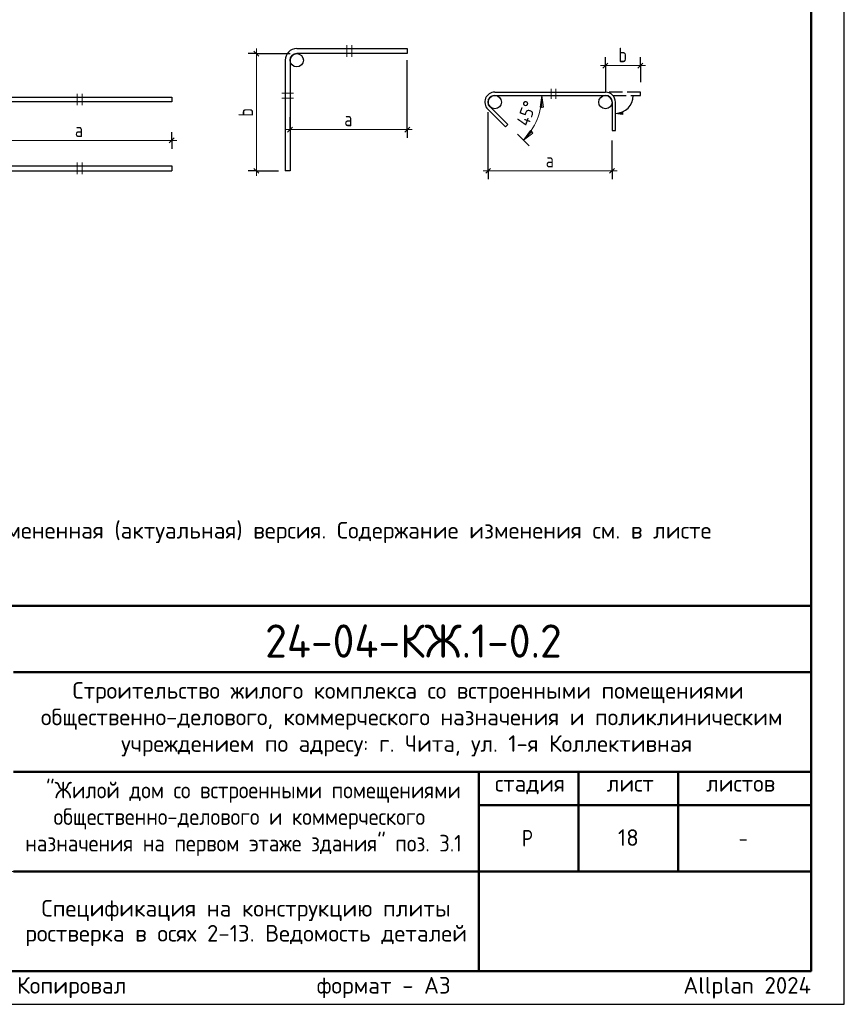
# Model space of a CAD drawing. Header units: millimetres. Extents: x 0 to 42000, y 0 to 29700.
# Tile 6 of 7: x 29593 to 42000, y 0 to 14824. Entities that reach past the tile are written whole.
import ezdxf

# ---------------------------------------------------------------- set-up
doc = ezdxf.new("R2010")
doc.units = ezdxf.units.MM
doc.linetypes.add('______2', pattern=[270, 200, -70])
doc.layers.add('Standard', color=7, linetype='Continuous', lineweight=25)
doc.layers.add('Надписи', color=7, linetype='Continuous', lineweight=25)
doc.styles.add('ISOCPEUR', font='txt')

msp = doc.modelspace()

# ---------------------------------------------------------------- hatches: boundary and pattern name
at = {"layer": 'Standard', "linetype": 'Continuous', "lineweight": -3, "transparency": 33554687}
msp.add_hatch(color=7, dxfattribs=at).paths.add_polyline_path([(38661, 13399), (38556, 13414), (38661, 13429)], flags=16)

# ---------------------------------------------------------------- linework, layer by layer
at = {"layer": 'Standard', "color": 7, "linetype": 'Continuous', "lineweight": 13, "transparency": 33554687}
for p, q in [((33154, 14313), (33154, 14388)), ((34513, 14438), (34513, 14263)), ((34588, 14263), (34588, 14438)), ((38406, 14133), (38331, 14133)), ((38406, 14133), (38932, 14133)), ((38932, 14133), (39007, 14133)), ((30458, 13710), (30458, 13535)), ((30533, 13535), (30533, 13710)), ((33536, 13719), (33711, 13719)), ((33711, 13644), (33536, 13644)), ((37449, 13683), (37324, 13683)), ((37449, 13683), (37424, 13508)), ((37474, 13508), (37449, 13683)), ((37449, 13683), (37449, 13496)), ((37449, 13683), (37449, 13683)), ((37449, 13683), (37574, 13683)), ((37587, 13633), (37587, 13783)), ((37662, 13783), (37662, 13633)), ((37424, 13508), (37474, 13508)), ((33661, 13170), (33586, 13170)), ((33661, 13170), (35425, 13170)), ((35425, 13170), (35500, 13170)), ((37171, 13012), (37083, 13101)), ((37171, 13012), (37277, 13154)), ((37171, 13012), (37304, 13145)), ((37312, 13118), (37171, 13012)), ((37277, 13154), (37312, 13118)), ((29099, 13006), (31880, 13006)), ((31880, 13006), (31955, 13006)), ((37171, 13012), (37171, 13012)), ((37171, 13012), (37259, 12924)), ((30458, 12674), (30458, 12499)), ((30533, 12499), (30533, 12674)), ((33154, 12549), (33154, 12474)), ((36641, 12549), (36566, 12549)), ((36641, 12549), (38506, 12549)), ((38506, 12549), (38581, 12549))]:
    msp.add_line(p, q, dxfattribs=at)
at = {"layer": 'Standard', "color": 253, "linetype": 'Continuous', "lineweight": -3, "true_color": 0xa0a0a0, "transparency": 33554687}
for p, q in [((33154, 14313), (33029, 14313)), ((33154, 14313), (33279, 14313)), ((38406, 14133), (38406, 14258)), ((38932, 14133), (38932, 14258)), ((35425, 13170), (35425, 14213)), ((38406, 14133), (38406, 14008)), ((38406, 14133), (38406, 13733)), ((38932, 14133), (38932, 14008)), ((38932, 14133), (38932, 13883)), ((33661, 13170), (33661, 13354)), ((36641, 12549), (36641, 13433)), ((33661, 13170), (33661, 13295)), ((35425, 13170), (35425, 13295)), ((31880, 13006), (31880, 13131)), ((33661, 13170), (33661, 13045)), ((35425, 13170), (35425, 13045)), ((31880, 13006), (31880, 12881)), ((38506, 12549), (38506, 13007)), ((36641, 12549), (36641, 12674)), ((38506, 12549), (38506, 12674)), ((33154, 12549), (33029, 12549)), ((33154, 12549), (33279, 12549)), ((33154, 12549), (33486, 12549)), ((36641, 12549), (36641, 12424)), ((38506, 12549), (38506, 12424))]:
    msp.add_line(p, q, dxfattribs=at)
at = {"layer": 'Standard', "color": 7, "linetype": 'Continuous', "lineweight": 25, "transparency": 33554687}
for p, q in [((33117, 14350), (33192, 14275)), ((33586, 14213), (33586, 12549)), ((33661, 14213), (33661, 12549)), ((38369, 14096), (38444, 14171)), ((38895, 14096), (38970, 14171)), ((36741, 13733), (38406, 13733)), ((36741, 13683), (38406, 13683)), ((33624, 13132), (33699, 13207)), ((35388, 13132), (35463, 13207)), ((31843, 12968), (31918, 13043)), ((29199, 12624), (31880, 12624)), ((31880, 12624), (31880, 12549)), ((29199, 12549), (31880, 12549)), ((33117, 12586), (33192, 12511)), ((33661, 12549), (33586, 12549)), ((36604, 12511), (36679, 12586)), ((38469, 12511), (38544, 12586)), ((41500, 500), (41500, 6000)), ((23000, 500), (41500, 500)), ((23000, 500), (41500, 500)), ((23000, 500), (41500, 500))]:
    msp.add_line(p, q, dxfattribs=at)
at = {"layer": 'Standard', "color": 7, "linetype": '______2', "lineweight": 25, "transparency": 33554687}
for p, q in [((38932, 13733), (38406, 13733)), ((38518, 13683), (38932, 13683)), ((38932, 13683), (38932, 13733))]:
    msp.add_line(p, q, dxfattribs=at)
at = {"layer": 'Standard', "color": 251, "linetype": 'Continuous', "lineweight": -3, "true_color": 0x656565, "transparency": 33554687}
for p, q in [((38556, 13414), (38661, 13429)), ((38556, 13414), (38556, 13414)), ((38556, 13414), (38556, 13414)), ((38556, 13414), (38556, 13414)), ((38661, 13399), (38556, 13414)), ((38661, 13429), (38661, 13399)), ((38661, 13414), (38669, 13414))]:
    msp.add_line(p, q, dxfattribs=at)
at = {"layer": 'Standard', "color": 7, "linetype": 'Continuous', "lineweight": 50, "transparency": 33554687}
for p, q in [((23000, 6000), (41500, 6000)), ((29500, 5000), (41500, 5000)), ((29500, 3500), (41500, 3500)), ((36500, 2000), (36500, 3500)), ((38000, 2000), (38000, 3500)), ((39500, 2000), (39500, 3500)), ((36500, 3000), (41500, 3000)), ((29500, 2000), (41500, 2000)), ((36500, 500), (36500, 2000)), ((36500, 500), (36500, 2000))]:
    msp.add_line(p, q, dxfattribs=at)
at = {"layer": 'Standard', "color": 7, "linetype": 'Continuous', "lineweight": 25, "transparency": 33554687}
msp.add_lwpolyline([(0, 0), (42000, 0), (42000, 29700), (0, 29700), (0, 0)], close=True, dxfattribs=at)
at = {"layer": 'Standard', "color": 7, "linetype": 'Continuous', "lineweight": 50, "transparency": 33554687}
msp.add_lwpolyline([(2000, 29200), (41500, 29200), (41500, 500), (2000, 500), (2000, 29200)], close=True, dxfattribs=at)
at = {"layer": 'Standard', "color": 7, "linetype": 'Continuous', "lineweight": 13, "transparency": 33554687}
for points in [[(41500, 29200), (2000, 29200), (2000, 2000), (41500, 2000), (41500, 29200)], [(33154, 14313), (33154, 13329), (33154, 13329), (33154, 12549)], [(41500, 500), (23000, 500), (23000, 6000), (41500, 6000), (41500, 500)]]:
    msp.add_lwpolyline(points, dxfattribs=at)
at = {"layer": 'Standard', "color": 7, "linetype": 'Continuous', "lineweight": 25, "transparency": 33554687}
for points in [[(33761, 14388), (35425, 14388), (35425, 14313), (33761, 14313)], [(29199, 13660), (31880, 13660), (31880, 13585), (29199, 13585)], [(36635, 13477), (36903, 13210), (36938, 13245), (36671, 13513)], [(38506, 13583), (38506, 13157), (38556, 13157), (38556, 13583)], [(41500, 6000), (23000, 6000), (23000, 500), (41500, 500), (41500, 6000)]]:
    msp.add_lwpolyline(points, dxfattribs=at)
at = {"layer": 'Standard', "color": 253, "linetype": 'Continuous', "lineweight": -3, "true_color": 0xa0a0a0, "transparency": 33554687}
msp.add_lwpolyline([(33154, 14313), (33654, 14313), (33654, 14313), (33661, 14313)], dxfattribs=at)
at = {"layer": 'Standard', "color": 9, "linetype": 'Continuous', "lineweight": -3, "true_color": 0xc7c7c7, "transparency": 33554687}
for centre in [(33761, 14213), (36741, 13583), (38406, 13583)]:
    msp.add_circle(centre, 100, dxfattribs=at)
at = {"layer": 'Standard', "color": 7, "linetype": 'Continuous', "lineweight": 25, "transparency": 33554687}
for centre, radius, start, end in [((33761, 14213), 175, 90, 180), ((33761, 14213), 100, 90, 180), ((36741, 13583), 150, 90, 225), ((36741, 13583), 100, 90, 225), ((38406, 13583), 150, 0, 90), ((38406, 13583), 100, 0, 90)]:
    msp.add_arc(centre, radius, start, end, dxfattribs=at)
at = {"layer": 'Standard', "color": 7, "linetype": 'Continuous', "lineweight": 13, "transparency": 33554687}
msp.add_arc((36500, 13683), 949, 315, 0, dxfattribs=at)
at = {"layer": 'Standard', "color": 251, "linetype": 'Continuous', "lineweight": -3, "true_color": 0x656565, "transparency": 33554687}
msp.add_arc((38556, 13683), 269, 270, 0, dxfattribs=at)

# ---------------------------------------------------------------- texts
at = {"layer": 'Standard', "color": 7, "linetype": 'Continuous', "lineweight": 25, "transparency": 33554687, "attachment_point": 7, "style": 'ISOCPEUR'}
for s, insert, char_height, width in [('\\W0.78;b', (38603, 14183), 220, 239.36), ('\\W0.78;a', (34477, 13220), 220, 239.37), ('\\W0.78;a', (30424, 13056), 220, 239.37), ('\\W0.78;a', (37508, 12599), 220, 239.36), ('\\W0.99;Строительство жилого комплекса со встроенными помещениями', (30388, 4533), 250, 10343.94), ('\\W0.99;общественно-делового, коммерческого назначения и поликлиническим', (29912, 4133), 250, 11292.27), ('\\W0.99;учреждением по адресу: г. Чита, ул. 1-я Коллективная', (31119, 3733), 250, 8881.18), ('\\W0.90;"Жилой дом со встроенными помещениями', (29989, 3033), 250, 6132.51), ('\\W0.90;общественно-делового и коммерческого', (30102, 2633), 250, 5904.55), ('\\W0.99;стадия    лист     листов', (36743, 3162), 250, 4372.59), ('\\W0.90;назначения на первом этаже здания" поз. 3.1', (29676, 2233), 250, 6756.08), ('\\W0.80;Р', (37150, 2375), 250, 299.86), ('\\W0.78;-', (40412, 2375), 250, 272.01)]:
    msp.add_mtext(s, dxfattribs=dict(at, insert=insert, char_height=char_height, width=width))
at = {"layer": 'Standard', "color": 7, "linetype": 'Continuous', "lineweight": 25, "transparency": 33554687, "insert": (33104, 13365), "char_height": 220, "width": 239.37, "attachment_point": 7, "rotation": 90, "style": 'ISOCPEUR'}
msp.add_mtext('\\W0.78;b', dxfattribs=at)
at = {"layer": 'Standard', "color": 7, "linetype": 'Continuous', "lineweight": 18, "transparency": 33554687, "insert": (37246, 13204), "char_height": 200, "width": 511.12, "attachment_point": 7, "rotation": 70.1429, "style": 'ISOCPEUR'}
msp.add_mtext('\\W0.91;45%%d', dxfattribs=at)
at = {"layer": 'Standard', "color": 240, "linetype": 'Continuous', "lineweight": 13, "transparency": 33554687, "insert": (23000, 7262), "char_height": 250, "width": 17066.88, "attachment_point": 1, "line_spacing_factor": 0.903614}
msp.add_mtext('\\A1;{\\fISOCPEUR|i0|b0;\\H250.000000;\\W1.000000;\\C240;В выделенной области представлена замененная (актуальная) версия. Содержание изменения см. в листе}\\P{\\fISOCPEUR|i0|b0;\\H250.000000;\\W1.000000;\\C240;разрешения на внесение изменений.}\\P', dxfattribs=at)
at = {"layer": 'Standard', "color": 7, "linetype": 'Continuous', "lineweight": 50, "transparency": 33554687, "insert": (33285, 5218), "char_height": 500, "width": 4936.77, "attachment_point": 7, "style": 'ISOCPEUR'}
msp.add_mtext('\\W0.96;24-04-КЖ.1-0.2', dxfattribs=at)
at = {"layer": 'Standard', "color": 7, "linetype": 'Continuous', "lineweight": 25, "transparency": 33554687, "insert": (33000, 1571), "char_height": 250, "width": 6991.88, "attachment_point": 2, "line_spacing_factor": 0.903614}
msp.add_mtext('\\A1;{\\fISOCPEUR|i0|b0;\\H250.000000;\\W1.000000;\\C7;Спецификация на конструкцию плиты}\\P{\\fISOCPEUR|i0|b0;\\H250.000000;\\W1.000000;\\C7;ростверка в осях 2-13. Ведомость деталей}\\P', dxfattribs=at)
at = {"layer": 'Standard', "color": 8, "linetype": 'Continuous', "lineweight": 13, "transparency": 33554687, "insert": (41500, 248), "char_height": 250, "width": 11749.46, "attachment_point": 6, "style": 'ISOCPEUR'}
msp.add_mtext('\\A1;{\\fISOCPEUR|i0|b0;\\H250.000000;\\W1.000000;\\C8;Копировал                  формат - А3                      Allplan 2024}\\P', dxfattribs=at)
at = {"layer": 'Надписи', "color": 7, "linetype": 'Continuous', "lineweight": 13, "transparency": 33554687, "insert": (38750, 2510), "char_height": 250, "width": 393.75, "attachment_point": 5, "style": 'ISOCPEUR'}
msp.add_mtext('\\A1;{\\fISOCPEUR|i0|b0;\\H250.000000;\\W1.000000;\\C7;18}\\P', dxfattribs=at)

doc.saveas('drawing.dxf')
